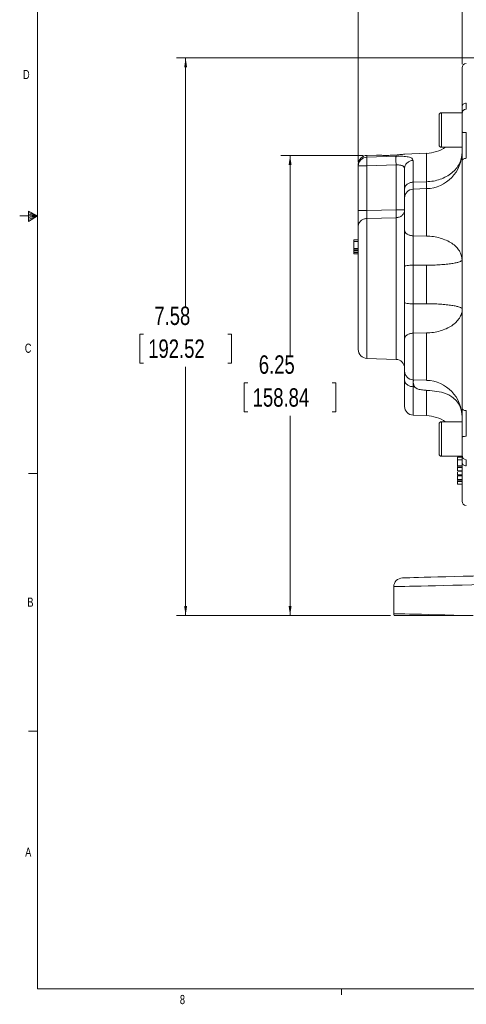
# Model space of a CAD drawing. Header units: inches. Extents: x 0.3 to 33.9, y 0.2 to 21.7.
# Tile 1 of 18: x 0.3 to 6.3, y 0.2 to 13.6. Entities that reach past the tile are written whole.
import ezdxf

# ---------------------------------------------------------------- set-up
doc = ezdxf.new("R2010")
doc.units = ezdxf.units.IN
doc.header["$MEASUREMENT"] = 0
doc.layers.add('SLD-0', color=7, linetype='Continuous', lineweight=15)
doc.styles.add('SLDTEXTSTYLE0', font='TXT', dxfattribs={"width": 0.75})
doc.dimstyles.new('SLDDIMSTYLE0', dxfattribs={"dimtxt": 0.25, "dimasz": 0.13, "dimexe": 0, "dimexo": 0.0625, "dimgap": 0.0625, "dimtad": 0, "dimtih": 1, "dimtoh": 1, "dimrnd": 1e-09, "dimzin": 12, "dimdsep": 46, "dimtxsty": 'SLDTEXTSTYLE0', "dimsah": 1, "dimcen": 0.09, "dimadec": 0, "dimazin": 3, "dimtfac": 1, "dimtofl": 0, "dimtmove": 0, "dimatfit": 3, "dimfxl": 1, "dimfrac": 2, "dimtolj": 1, "dimtzin": 12, "dimarcsym": 0})

# ---------------------------------------------------------------- blocks, each defined once
blk = doc.blocks.new('_D_6')
at = {"layer": 'SLD-0'}
for p, q in [((4.876, 11.643), (4.876, 15.227)), ((6.296, 15.138), (6.245, 15.138)), ((6.245, 15.138), (6.245, 14.742)), ((7.438, 15.138), (7.489, 15.138)), ((7.489, 15.138), (7.489, 14.742)), ((4.876, 15.102), (6.156, 15.102)), ((8.858, 15.102), (7.578, 15.102)), ((6.245, 14.742), (6.296, 14.742)), ((7.489, 14.742), (7.438, 14.742))]:
    blk.add_line(p, q, dxfattribs=at)
for points in [[(4.876, 15.102), (5.006, 15.082), (5.006, 15.122)], [(8.858, 15.102), (8.728, 15.122), (8.728, 15.082)]]:
    blk.add_solid(points, dxfattribs=at)
at = {"layer": 'SLD-0', "char_height": 0.25, "attachment_point": 1, "style": 'SLDTEXTSTYLE0'}
for s, insert in [('3.98', (6.442, 15.511, -0.858)), ('101.16', (6.359, 15.064, -0.858))]:
    blk.add_mtext(s, dxfattribs=dict(at, insert=insert))
blk = doc.blocks.new('_D_7')
at = {"layer": 'SLD-0'}
for p, q in [((6.284, 12.972), (6.284, 14.032)), ((7.092, 13.944), (7.041, 13.944)), ((7.041, 13.944), (7.041, 13.547)), ((8.05, 13.944), (8.101, 13.944)), ((8.101, 13.944), (8.101, 13.547)), ((6.284, 13.907), (6.952, 13.907)), ((8.858, 13.907), (8.19, 13.907)), ((7.041, 13.547), (7.092, 13.547)), ((8.101, 13.547), (8.05, 13.547))]:
    blk.add_line(p, q, dxfattribs=at)
for points in [[(6.284, 13.907), (6.414, 13.887), (6.414, 13.927)], [(8.858, 13.907), (8.728, 13.927), (8.728, 13.887)]]:
    blk.add_solid(points, dxfattribs=at)
at = {"layer": 'SLD-0', "char_height": 0.25, "attachment_point": 1, "style": 'SLDTEXTSTYLE0'}
for s, insert in [('2.57', (7.146, 14.317, -0.858)), ('65.39', (7.155, 13.869, -0.858))]:
    blk.add_mtext(s, dxfattribs=dict(at, insert=insert))
blk = doc.blocks.new('_D_10')
at = {"layer": 'SLD-0'}
for p, q in [((4.942, 11.734), (3.825, 11.734)), ((3.95, 11.734), (3.95, 9.018)), ((3.378, 8.644), (3.327, 8.644)), ((3.327, 8.644), (3.327, 8.248)), ((4.521, 8.644), (4.572, 8.644)), ((4.572, 8.644), (4.572, 8.248)), ((3.327, 8.248), (3.378, 8.248)), ((3.95, 5.481), (3.95, 8.197)), ((4.572, 8.248), (4.521, 8.248)), ((5.311, 5.481), (3.825, 5.481))]:
    blk.add_line(p, q, dxfattribs=at)
for points in [[(3.95, 11.734), (3.93, 11.604), (3.97, 11.604)], [(3.95, 5.481), (3.97, 5.611), (3.93, 5.611)]]:
    blk.add_solid(points, dxfattribs=at)
at = {"layer": 'SLD-0', "char_height": 0.25, "attachment_point": 1, "style": 'SLDTEXTSTYLE0'}
for s, insert in [('6.25', (3.525, 9.017, -0.858)), ('158.84', (3.442, 8.57, -0.858))]:
    blk.add_mtext(s, dxfattribs=dict(at, insert=insert))
blk = doc.blocks.new('_D_11')
at = {"layer": 'SLD-0'}
for p, q in [((8.808, 13.06), (2.407, 13.06)), ((2.532, 13.06), (2.532, 9.681)), ((1.961, 9.307), (1.91, 9.307)), ((1.91, 9.307), (1.91, 8.91)), ((3.104, 9.307), (3.155, 9.307)), ((3.155, 9.307), (3.155, 8.91)), ((1.91, 8.91), (1.961, 8.91)), ((2.532, 5.481), (2.532, 8.86)), ((3.155, 8.91), (3.104, 8.91)), ((5.311, 5.481), (2.407, 5.481))]:
    blk.add_line(p, q, dxfattribs=at)
for points in [[(2.532, 13.06), (2.512, 12.93), (2.552, 12.93)], [(2.532, 5.481), (2.552, 5.611), (2.512, 5.611)]]:
    blk.add_solid(points, dxfattribs=at)
at = {"layer": 'SLD-0', "char_height": 0.25, "attachment_point": 1, "style": 'SLDTEXTSTYLE0'}
for s, insert in [('7.58', (2.107, 9.68, -0.858)), ('192.52', (2.024, 9.233, -0.858))]:
    blk.add_mtext(s, dxfattribs=dict(at, insert=insert))

msp = doc.modelspace()

# ---------------------------------------------------------------- linework, layer by layer
at = {"color": 7, "linetype": 'Continuous', "lineweight": 15}
for p, q in [((6.284, 12.314), (6.004, 12.314)), ((6.284, 12.314), (6.284, 11.845)), ((5.972, 12.282), (5.972, 11.877)), ((6.004, 11.845), (6.284, 11.845)), ((5.123, 11.739), (4.992, 11.734)), ((4.992, 11.711), (5.388, 11.723)), ((5.801, 11.763), (5.505, 11.752)), ((5.62, 11.667), (5.62, 11.37)), ((4.876, 11.614), (4.876, 11.593)), ((4.876, 11.593), (4.992, 11.593)), ((4.876, 10.985), (4.876, 11.593)), ((4.992, 11.593), (5.388, 11.605)), ((4.992, 11.593), (4.992, 10.985)), ((5.388, 11.605), (5.388, 10.994)), ((5.62, 11.37), (5.801, 11.376)), ((5.801, 11.283), (5.62, 11.276)), ((4.992, 10.985), (5.388, 10.994)), ((4.992, 10.878), (5.388, 10.887)), ((4.876, 10.588), (4.816, 10.588)), ((5.62, 10.642), (5.801, 10.639)), ((4.876, 10.566), (4.816, 10.566)), ((4.816, 10.566), (4.816, 10.467)), ((4.816, 10.467), (4.876, 10.467)), ((4.816, 10.453), (4.876, 10.453)), ((4.816, 10.439), (4.876, 10.439)), ((4.816, 10.439), (4.816, 10.415)), ((4.876, 10.415), (4.816, 10.415)), ((4.876, 10.396), (4.816, 10.396)), ((5.801, 10.242), (5.62, 10.243)), ((5.62, 10.243), (5.62, 9.718)), ((5.801, 9.719), (5.801, 10.242)), ((5.62, 9.718), (5.801, 9.719)), ((5.801, 9.322), (5.62, 9.318)), ((4.992, 8.976), (5.388, 8.962)), ((5.62, 8.684), (5.801, 8.678)), ((5.642, 8.59), (5.62, 8.591)), ((5.62, 8.204), (5.801, 8.198)), ((6.284, 8.115), (6.004, 8.115)), ((6.284, 8.115), (6.284, 7.646)), ((6.004, 7.646), (6.284, 7.646)), ((6.284, 7.646), (6.224, 7.646)), ((6.224, 7.646), (6.224, 7.644)), ((6.284, 7.635), (6.224, 7.635)), ((6.286, 7.656), (6.284, 7.662)), ((6.224, 7.61), (6.224, 7.606)), ((6.284, 7.599), (6.224, 7.599)), ((6.284, 7.515), (6.224, 7.515)), ((6.224, 7.512), (6.284, 7.512)), ((6.224, 7.506), (6.224, 7.493)), ((6.284, 7.493), (6.224, 7.493)), ((6.284, 7.447), (6.224, 7.447)), ((6.224, 7.445), (6.284, 7.445)), ((6.284, 7.392), (6.224, 7.392)), ((6.224, 7.391), (6.284, 7.391)), ((6.224, 7.385), (6.224, 7.38)), ((6.284, 7.38), (6.224, 7.38)), ((6.224, 7.328), (6.284, 7.328)), ((6.284, 7.321), (6.224, 7.321)), ((6.284, 7.304), (6.224, 7.304)), ((6.224, 7.265), (6.284, 7.265)), ((5.358, 5.873), (5.358, 5.507))]:
    msp.add_line(p, q, dxfattribs=at)
at = {"color": 8, "linetype": 'Continuous', "lineweight": 15}
for p, q in [((6.004, 12.314), (6.004, 11.845)), ((4.992, 11.734), (4.992, 11.711)), ((5.801, 11.376), (5.801, 11.763)), ((5.62, 11.276), (5.62, 10.642)), ((5.801, 10.639), (5.801, 11.283)), ((4.992, 8.976), (4.992, 10.878)), ((5.388, 8.962), (5.388, 10.887)), ((5.62, 9.318), (5.62, 8.684)), ((5.801, 8.678), (5.801, 9.322)), ((5.62, 8.591), (5.62, 8.204)), ((5.801, 8.198), (5.801, 8.542)), ((6.004, 8.115), (6.004, 7.646))]:
    msp.add_line(p, q, dxfattribs=at)
at = {"color": 7, "linetype": 'Continuous', "lineweight": 15, "flags": 128}
for points in [[(7.306, 6.041), (7.153, 6.037), (7.002, 6.033), (6.854, 6.03), (6.708, 6.026), (6.567, 6.022), (6.431, 6.018), (6.301, 6.015), (6.178, 6.012), (6.063, 6.009), (5.956, 6.006), (5.859, 6.003), (5.771, 6.001), (5.694, 5.999), (5.628, 5.997), (5.574, 5.996), (5.531, 5.995), (5.5, 5.994), (5.481, 5.994), (5.475, 5.993)], [(5.358, 5.873), (5.364, 5.874), (5.382, 5.874), (5.412, 5.875), (5.453, 5.876), (5.506, 5.877), (5.569, 5.879), (5.643, 5.88), (5.728, 5.883), (5.822, 5.885), (5.926, 5.887), (6.038, 5.89), (6.157, 5.893), (6.284, 5.896), (6.418, 5.9), (6.557, 5.903), (6.701, 5.907), (6.848, 5.91), (6.999, 5.914), (7.152, 5.918), (7.306, 5.921)], [(6.435, 5.481), (6.3, 5.484), (6.171, 5.487), (6.049, 5.49), (5.935, 5.493), (5.83, 5.496), (5.734, 5.498), (5.648, 5.5), (5.573, 5.502), (5.508, 5.504), (5.455, 5.505), (5.413, 5.506), (5.383, 5.507), (5.364, 5.507), (5.358, 5.507)]]:
    msp.add_lwpolyline(points, dxfattribs=at)
at = {"color": 7, "linetype": 'Continuous', "lineweight": 15}
for centre, radius, start, end in [((6.344, 12.922), 0.06, 92, 180), ((6.004, 12.282), 0.032, 90, 180), ((6.344, 12.302), 0.06, 92, 180), ((5.784, 12.262), 0.5, 272, 303.4647), ((5.784, 11.782), 0.5, 272, 0), ((6.004, 11.877), 0.032, 180, 270), ((4.996, 11.614), 0.12, 92, 180), ((4.995, 11.592), 0.119, 91.6062, 179.6359), ((5.624, 11.156), 0.12, 92, 180), ((4.996, 9.096), 0.12, 180, 268), ((5.384, 8.843), 0.12, 0, 88), ((5.624, 8.804), 0.12, 180, 268), ((5.784, 8.178), 0.5, 0, 88), ((5.624, 8.324), 0.12, 180, 268), ((5.784, 7.698), 0.5, 56.5353, 88), ((6.004, 8.083), 0.032, 90, 180), ((6.004, 7.678), 0.032, 180, 270), ((6.344, 7.659), 0.06, 180, 268), ((6.344, 7.038), 0.06, 180, 268), ((5.478, 5.873), 0.12, 91.5, 180), ((5.478, 5.507), 0.12, 180, 192.7574)]:
    msp.add_arc(centre, radius, start, end, dxfattribs=at)
for points, knots in [([(6.284, 12.396), (6.284, 12.448), (6.284, 12.553), (6.284, 12.681), (6.284, 12.787), (6.284, 12.864), (6.284, 12.913), (6.284, 12.919), (6.284, 12.922)], [0, 0, 0, 0, 0.159873, 0.322664, 0.488197, 0.657718, 0.828396, 1, 1, 1, 1]), ([(6.284, 12.396), (6.285, 12.402), (6.286, 12.415), (6.3, 12.431), (6.319, 12.442), (6.334, 12.444), (6.342, 12.445)], [0, 0, 0, 0, 0.25, 0.5, 0.749998, 1, 1, 1, 1]), ([(6.284, 12.312), (6.284, 12.322), (6.284, 12.341), (6.284, 12.377), (6.284, 12.396)], [0, 0, 0, 0, 0.493341, 1, 1, 1, 1]), ([(6.284, 12.051), (6.284, 12.068), (6.284, 12.102), (6.284, 12.152), (6.284, 12.198), (6.284, 12.238), (6.284, 12.27), (6.284, 12.291), (6.284, 12.302), (6.284, 12.301), (6.284, 12.3)], [0, 0, 0, 0, 0.132662, 0.26886, 0.405058, 0.53772, 0.670382, 0.80658, 0.942778, 1, 1, 1, 1]), ([(6.284, 12.051), (6.285, 12.05), (6.286, 12.048), (6.3, 12.046), (6.319, 12.044), (6.334, 12.044), (6.342, 12.044)], [0, 0, 0, 0, 0.249999, 0.499999, 0.749998, 1, 1, 1, 1]), ([(6.284, 11.66), (6.284, 11.69), (6.284, 11.748), (6.284, 11.846), (6.284, 11.949), (6.284, 12.017), (6.284, 12.051)], [0, 0, 0, 0, 0.250001, 0.499962, 0.749995, 1, 1, 1, 1]), ([(6.342, 11.695), (6.342, 11.704), (6.342, 11.727), (6.342, 11.761), (6.342, 11.802), (6.342, 11.845), (6.342, 11.9), (6.342, 11.966), (6.342, 12.016), (6.342, 12.044)], [0, 0, 0, 0, 0.093134, 0.221777, 0.318053, 0.456595, 0.594338, 0.772833, 1, 1, 1, 1]), ([(4.992, 11.711), (4.991, 11.709), (4.991, 11.705), (4.99, 11.692), (4.99, 11.67), (4.99, 11.635), (4.991, 11.607), (4.992, 11.593)], [0, 0, 0, 0, 0.162091, 0.299678, 0.500679, 0.758229, 1, 1, 1, 1]), ([(5.428, 11.743), (5.411, 11.741), (5.373, 11.738), (5.307, 11.735), (5.238, 11.734), (5.178, 11.736), (5.138, 11.738), (5.12, 11.739), (5.122, 11.739), (5.123, 11.739)], [0, 0, 0, 0, 0.13768, 0.302771, 0.47042, 0.636329, 0.796692, 0.949168, 1, 1, 1, 1]), ([(5.388, 11.723), (5.388, 11.719), (5.387, 11.711), (5.387, 11.683), (5.387, 11.647), (5.388, 11.619), (5.388, 11.605)], [0, 0, 0, 0, 0.250114, 0.5, 0.749886, 1, 1, 1, 1]), ([(5.388, 11.723), (5.404, 11.723), (5.435, 11.724), (5.479, 11.722), (5.52, 11.719), (5.567, 11.712), (5.61, 11.696), (5.616, 11.677), (5.62, 11.667)], [0, 0, 0, 0, 0.120862, 0.242382, 0.365038, 0.48991, 0.743079, 1, 1, 1, 1]), ([(5.505, 11.752), (5.505, 11.752), (5.509, 11.753), (5.493, 11.75), (5.463, 11.746), (5.437, 11.744), (5.428, 11.743)], [0, 0, 0, 0, 0.084586, 0.441347, 0.798912, 1, 1, 1, 1]), ([(5.504, 11.553), (5.505, 11.568), (5.509, 11.597), (5.536, 11.634), (5.574, 11.661), (5.604, 11.665), (5.62, 11.667)], [0, 0, 0, 0, 0.25, 0.5, 0.75, 1, 1, 1, 1]), ([(6.284, 11.768), (6.282, 11.743), (6.278, 11.693), (6.25, 11.62), (6.206, 11.553), (6.146, 11.494), (6.072, 11.445), (5.988, 11.408), (5.897, 11.383), (5.833, 11.379), (5.801, 11.376)], [0, 0, 0, 0, 0.125, 0.25, 0.375, 0.5, 0.625, 0.75, 0.875, 1, 1, 1, 1]), ([(6.284, 11.66), (6.285, 11.665), (6.286, 11.673), (6.3, 11.685), (6.319, 11.693), (6.334, 11.694), (6.342, 11.695)], [0, 0, 0, 0, 0.249999, 0.499999, 0.749999, 1, 1, 1, 1]), ([(6.284, 8.3), (6.284, 8.38), (6.284, 8.541), (6.284, 8.803), (6.284, 9.081), (6.284, 9.372), (6.284, 9.674), (6.284, 9.98), (6.284, 10.287), (6.284, 10.588), (6.284, 10.88), (6.284, 11.158), (6.284, 11.42), (6.284, 11.581), (6.284, 11.66)], [0, 0, 0, 0, 0.079937, 0.161332, 0.244098, 0.328859, 0.414198, 0.5, 0.585797, 0.671136, 0.755901, 0.838663, 0.920061, 1, 1, 1, 1]), ([(5.388, 11.605), (5.396, 11.605), (5.412, 11.606), (5.435, 11.604), (5.455, 11.601), (5.472, 11.596), (5.486, 11.589), (5.5, 11.576), (5.502, 11.562), (5.504, 11.553)], [0, 0, 0, 0, 0.126138, 0.24819, 0.366907, 0.4831, 0.607894, 0.735385, 1, 1, 1, 1]), ([(5.504, 11.553), (5.504, 11.531), (5.504, 11.486), (5.504, 11.392), (5.504, 11.315), (5.504, 11.276)], [0, 0, 0, 0, 0.33326, 0.666756, 1, 1, 1, 1]), ([(5.801, 11.376), (5.802, 11.356), (5.803, 11.315), (5.803, 11.294), (5.803, 11.284)], [0, 0, 0, 0, 0.503977, 1, 1, 1, 1]), ([(5.504, 11.276), (5.505, 11.288), (5.509, 11.312), (5.536, 11.343), (5.574, 11.365), (5.604, 11.368), (5.62, 11.37)], [0, 0, 0, 0, 0.25, 0.5, 0.75, 1, 1, 1, 1]), ([(5.504, 11.166), (5.504, 11.177), (5.504, 11.202), (5.504, 11.25), (5.504, 11.276)], [0, 0, 0, 0, 0.466149, 1, 1, 1, 1]), ([(5.504, 11.154), (5.504, 11.154), (5.504, 11.157), (5.504, 11.135), (5.504, 11.09), (5.504, 11.026), (5.504, 10.95), (5.504, 10.868), (5.504, 10.786), (5.504, 10.742), (5.504, 10.72)], [0, 0, 0, 0, 0.050521, 0.188956, 0.327391, 0.459304, 0.591217, 0.729652, 0.868087, 1, 1, 1, 1]), ([(4.876, 10.985), (4.877, 10.985), (4.881, 10.985), (4.908, 10.985), (4.946, 10.985), (4.976, 10.985), (4.992, 10.985)], [0, 0, 0, 0, 0.25, 0.5, 0.750001, 1, 1, 1, 1]), ([(4.876, 10.771), (4.876, 10.782), (4.876, 10.805), (4.876, 10.858), (4.876, 10.919), (4.876, 10.963), (4.876, 10.985)], [0, 0, 0, 0, 0.250351, 0.500132, 0.750013, 1, 1, 1, 1]), ([(4.992, 10.985), (4.991, 10.973), (4.991, 10.948), (4.991, 10.918), (4.991, 10.893), (4.991, 10.883), (4.992, 10.878)], [0, 0, 0, 0, 0.266777, 0.559333, 0.763657, 1, 1, 1, 1]), ([(5.388, 10.887), (5.403, 10.889), (5.434, 10.893), (5.472, 10.918), (5.499, 10.952), (5.502, 10.98), (5.504, 10.994)], [0, 0, 0, 0, 0.2499999, 0.5000003, 0.7500001, 1, 1, 1, 1]), ([(5.388, 10.994), (5.403, 10.994), (5.434, 10.994), (5.472, 10.994), (5.499, 10.994), (5.502, 10.994), (5.504, 10.994)], [0, 0, 0, 0, 0.25, 0.5, 0.75, 1, 1, 1, 1]), ([(5.388, 10.994), (5.388, 10.983), (5.389, 10.961), (5.389, 10.93), (5.389, 10.904), (5.388, 10.893), (5.388, 10.887)], [0, 0, 0, 0, 0.250045, 0.5, 0.749955, 1, 1, 1, 1]), ([(4.876, 10.771), (4.877, 10.784), (4.881, 10.812), (4.908, 10.847), (4.946, 10.872), (4.976, 10.876), (4.992, 10.878)], [0, 0, 0, 0, 0.25, 0.5, 0.750001, 1, 1, 1, 1]), ([(4.876, 9.096), (4.876, 9.098), (4.876, 9.103), (4.876, 9.139), (4.876, 9.199), (4.876, 9.283), (4.876, 9.388), (4.876, 9.509), (4.876, 9.64), (4.876, 9.776), (4.876, 9.917), (4.876, 10.064), (4.876, 10.212), (4.876, 10.356), (4.876, 10.489), (4.876, 10.604), (4.876, 10.701), (4.876, 10.748), (4.876, 10.771)], [0, 0, 0, 0, 0.059425, 0.12141, 0.185227, 0.25, 0.314773, 0.37859, 0.440575, 0.5, 0.559425, 0.62141, 0.685227, 0.75, 0.814773, 0.87859, 0.940575, 1, 1, 1, 1]), ([(5.504, 10.72), (5.505, 10.71), (5.509, 10.69), (5.536, 10.665), (5.574, 10.647), (5.604, 10.644), (5.62, 10.642)], [0, 0, 0, 0, 0.25, 0.5, 0.75, 1, 1, 1, 1]), ([(5.504, 10.225), (5.504, 10.27), (5.504, 10.358), (5.504, 10.49), (5.504, 10.614), (5.504, 10.685), (5.504, 10.72)], [0, 0, 0, 0, 0.250628, 0.501002, 0.750578, 1, 1, 1, 1]), ([(4.816, 10.588), (4.816, 10.588), (4.816, 10.588), (4.816, 10.585), (4.816, 10.581), (4.816, 10.574), (4.816, 10.569), (4.816, 10.566)], [0, 0, 0, 0, 0.223084, 0.378096, 0.533766, 0.720443, 1, 1, 1, 1]), ([(5.62, 10.642), (5.619, 10.605), (5.619, 10.542), (5.619, 10.436), (5.619, 10.34), (5.619, 10.275), (5.62, 10.243)], [0, 0, 0, 0, 0.322184, 0.542345, 0.777641, 1, 1, 1, 1]), ([(6.284, 10.315), (6.282, 10.336), (6.278, 10.377), (6.25, 10.437), (6.206, 10.493), (6.146, 10.542), (6.072, 10.582), (5.988, 10.613), (5.897, 10.633), (5.833, 10.637), (5.801, 10.639)], [0, 0, 0, 0, 0.125, 0.25, 0.375, 0.5, 0.625, 0.75, 0.875, 1, 1, 1, 1]), ([(4.816, 10.453), (4.816, 10.454), (4.816, 10.456), (4.816, 10.46), (4.816, 10.464), (4.816, 10.467), (4.816, 10.467), (4.816, 10.467)], [0, 0, 0, 0, 0.122712, 0.245202, 0.422711, 0.701515, 1, 1, 1, 1]), ([(4.816, 10.453), (4.816, 10.452), (4.816, 10.449), (4.816, 10.446), (4.816, 10.442), (4.816, 10.439), (4.816, 10.439), (4.816, 10.439)], [0, 0, 0, 0, 0.122267, 0.275233, 0.499971, 0.800379, 1, 1, 1, 1]), ([(4.816, 10.415), (4.816, 10.413), (4.816, 10.408), (4.816, 10.402), (4.816, 10.398), (4.816, 10.396), (4.816, 10.396), (4.816, 10.396)], [0, 0, 0, 0, 0.219538, 0.497685, 0.778259, 0.919006, 1, 1, 1, 1]), ([(5.801, 10.242), (5.833, 10.242), (5.897, 10.243), (5.988, 10.248), (6.072, 10.254), (6.146, 10.264), (6.206, 10.275), (6.25, 10.287), (6.278, 10.301), (6.282, 10.31), (6.284, 10.315)], [0, 0, 0, 0, 0.1249999, 0.2499998, 0.3750001, 0.5, 0.6249999, 0.7499999, 0.875, 1, 1, 1, 1]), ([(5.62, 10.243), (5.604, 10.243), (5.574, 10.242), (5.536, 10.238), (5.509, 10.232), (5.505, 10.228), (5.504, 10.225)], [0, 0, 0, 0, 0.25, 0.5, 0.75, 1, 1, 1, 1]), ([(5.504, 10.225), (5.504, 10.144), (5.504, 9.98), (5.504, 9.817), (5.504, 9.735)], [0, 0, 0, 0, 0.5, 1, 1, 1, 1]), ([(5.504, 9.24), (5.504, 9.276), (5.504, 9.347), (5.504, 9.472), (5.504, 9.603), (5.504, 9.691), (5.504, 9.735)], [0, 0, 0, 0, 0.250628, 0.501002, 0.750578, 1, 1, 1, 1]), ([(5.504, 9.735), (5.505, 9.733), (5.509, 9.729), (5.536, 9.723), (5.574, 9.719), (5.604, 9.718), (5.62, 9.718)], [0, 0, 0, 0, 0.25, 0.5, 0.75, 1, 1, 1, 1]), ([(5.62, 9.718), (5.619, 9.672), (5.619, 9.594), (5.619, 9.485), (5.619, 9.396), (5.619, 9.344), (5.62, 9.318)], [0, 0, 0, 0, 0.322184, 0.542345, 0.777641, 1, 1, 1, 1]), ([(6.275, 9.659), (6.275, 9.659), (6.272, 9.664), (6.249, 9.673), (6.206, 9.686), (6.146, 9.697), (6.072, 9.706), (5.988, 9.713), (5.897, 9.718), (5.833, 9.719), (5.801, 9.719)], [0, 0, 0, 0, 0.005782, 0.147813, 0.289845, 0.431876, 0.573907, 0.715938, 0.857969, 1, 1, 1, 1]), ([(5.801, 9.322), (5.833, 9.324), (5.897, 9.327), (5.988, 9.348), (6.072, 9.378), (6.146, 9.419), (6.206, 9.468), (6.249, 9.524), (6.273, 9.567), (6.276, 9.592), (6.276, 9.596)], [0, 0, 0, 0, 0.13899, 0.27798, 0.41697, 0.55596, 0.69495, 0.83394, 0.97293, 1, 1, 1, 1]), ([(5.62, 9.318), (5.604, 9.317), (5.574, 9.314), (5.536, 9.296), (5.509, 9.27), (5.505, 9.25), (5.504, 9.24)], [0, 0, 0, 0, 0.25, 0.5, 0.75, 1, 1, 1, 1]), ([(5.504, 9.24), (5.504, 9.219), (5.504, 9.174), (5.504, 9.093), (5.504, 9.01), (5.504, 8.934), (5.504, 8.87), (5.504, 8.825), (5.504, 8.804), (5.504, 8.806), (5.504, 8.807)], [0, 0, 0, 0, 0.131913, 0.270348, 0.408783, 0.540696, 0.672609, 0.811044, 0.949479, 1, 1, 1, 1]), ([(5.504, 8.685), (5.504, 8.711), (5.504, 8.759), (5.504, 8.784), (5.504, 8.795)], [0, 0, 0, 0, 0.535899, 1, 1, 1, 1]), ([(5.508, 8.775), (5.508, 8.775), (5.506, 8.776), (5.505, 8.764), (5.504, 8.743), (5.504, 8.726), (5.504, 8.721)], [0, 0, 0, 0, 0.054504, 0.513774, 0.85208, 1, 1, 1, 1]), ([(5.62, 8.591), (5.604, 8.593), (5.574, 8.596), (5.536, 8.618), (5.509, 8.648), (5.505, 8.673), (5.504, 8.685)], [0, 0, 0, 0, 0.25, 0.5, 0.75, 1, 1, 1, 1]), ([(5.504, 8.685), (5.504, 8.649), (5.504, 8.578), (5.504, 8.491), (5.504, 8.418), (5.504, 8.365), (5.504, 8.331), (5.504, 8.326), (5.504, 8.324)], [0, 0, 0, 0, 0.1583568, 0.3202623, 0.485487, 0.6556623, 0.8272624, 1, 1, 1, 1]), ([(5.619, 8.684), (5.619, 8.683), (5.619, 8.676), (5.619, 8.646), (5.619, 8.609), (5.62, 8.591)], [0, 0, 0, 0, 0.100522, 0.562975, 1, 1, 1, 1]), ([(5.626, 8.684), (5.626, 8.684), (5.626, 8.68), (5.624, 8.671), (5.622, 8.659), (5.622, 8.64), (5.625, 8.622), (5.631, 8.605), (5.643, 8.585), (5.672, 8.563), (5.72, 8.55), (5.781, 8.544), (5.867, 8.538), (5.973, 8.527), (6.075, 8.496), (6.153, 8.452), (6.201, 8.409), (6.237, 8.362), (6.261, 8.315), (6.278, 8.267), (6.28, 8.233), (6.28, 8.22)], [0, 0, 0, 0, 0.005791, 0.040041, 0.07763, 0.11046, 0.125702, 0.140539, 0.168536, 0.194779, 0.250575, 0.313561, 0.380065, 0.510701, 0.630766, 0.699071, 0.782977, 0.832589, 0.889352, 0.956471, 1, 1, 1, 1]), ([(6.284, 8.3), (6.285, 8.296), (6.286, 8.287), (6.3, 8.276), (6.319, 8.268), (6.334, 8.267), (6.342, 8.266)], [0, 0, 0, 0, 0.25, 0.499999, 0.749998, 1, 1, 1, 1]), ([(6.284, 7.909), (6.284, 7.944), (6.284, 8.012), (6.284, 8.114), (6.284, 8.213), (6.284, 8.271), (6.284, 8.3)], [0, 0, 0, 0, 0.250001, 0.499962, 0.749995, 1, 1, 1, 1]), ([(6.342, 7.917), (6.342, 7.928), (6.342, 7.955), (6.342, 7.994), (6.342, 8.039), (6.342, 8.084), (6.342, 8.138), (6.342, 8.201), (6.342, 8.243), (6.342, 8.266)], [0, 0, 0, 0, 0.093134, 0.221777, 0.318054, 0.456595, 0.594338, 0.772833, 1, 1, 1, 1]), ([(5.972, 8.083), (5.972, 8.081), (5.972, 8.077), (5.972, 8.051), (5.972, 8.025), (5.972, 7.993), (5.972, 7.946), (5.972, 7.881), (5.972, 7.816), (5.972, 7.769), (5.972, 7.737), (5.972, 7.711), (5.972, 7.685), (5.972, 7.681), (5.972, 7.678)], [0, 0, 0, 0, 0.119728, 0.18418, 0.25, 0.31582, 0.380271, 0.5, 0.619729, 0.68418, 0.75, 0.81582, 0.880272, 1, 1, 1, 1]), ([(6.284, 7.909), (6.285, 7.91), (6.286, 7.912), (6.3, 7.915), (6.319, 7.917), (6.334, 7.917), (6.342, 7.917)], [0, 0, 0, 0, 0.249999, 0.499999, 0.749999, 1, 1, 1, 1]), ([(6.284, 7.66), (6.284, 7.66), (6.284, 7.659), (6.284, 7.669), (6.284, 7.691), (6.284, 7.723), (6.284, 7.762), (6.284, 7.809), (6.284, 7.859), (6.284, 7.893), (6.284, 7.909)], [0, 0, 0, 0, 0.057222, 0.19342, 0.329618, 0.46228, 0.594942, 0.73114, 0.867338, 1, 1, 1, 1]), ([(6.224, 7.634), (6.224, 7.634), (6.224, 7.634), (6.224, 7.624), (6.224, 7.612), (6.224, 7.601), (6.224, 7.599)], [0, 0, 0, 0, 0.17022, 0.520062, 0.873244, 1, 1, 1, 1]), ([(6.284, 7.565), (6.284, 7.583), (6.284, 7.62), (6.284, 7.639), (6.284, 7.649)], [0, 0, 0, 0, 0.503319, 1, 1, 1, 1]), ([(6.224, 7.599), (6.224, 7.594), (6.224, 7.583), (6.224, 7.561), (6.224, 7.539), (6.224, 7.522), (6.224, 7.517), (6.224, 7.515)], [0, 0, 0, 0, 0.136117, 0.367253, 0.679817, 0.866893, 1, 1, 1, 1]), ([(6.224, 7.503), (6.224, 7.501), (6.224, 7.496), (6.224, 7.484), (6.224, 7.473), (6.224, 7.468), (6.224, 7.467)], [0, 0, 0, 0, 0.267908, 0.721068, 0.941076, 1, 1, 1, 1]), ([(6.224, 7.493), (6.224, 7.489), (6.224, 7.476), (6.224, 7.461), (6.224, 7.45), (6.224, 7.447), (6.224, 7.447)], [0, 0, 0, 0, 0.209253, 0.6495703, 0.9233871, 1, 1, 1, 1]), ([(6.284, 7.565), (6.285, 7.559), (6.286, 7.546), (6.3, 7.53), (6.319, 7.519), (6.334, 7.517), (6.342, 7.516)], [0, 0, 0, 0, 0.25, 0.499999, 0.749998, 1, 1, 1, 1]), ([(6.284, 7.038), (6.284, 7.041), (6.284, 7.048), (6.284, 7.097), (6.284, 7.174), (6.284, 7.279), (6.284, 7.408), (6.284, 7.513), (6.284, 7.565)], [0, 0, 0, 0, 0.1715935, 0.3422715, 0.511803, 0.6773255, 0.840122, 1, 1, 1, 1]), ([(6.224, 7.467), (6.224, 7.464), (6.224, 7.46), (6.224, 7.457), (6.224, 7.456)], [0, 0, 0, 0, 0.869272, 1, 1, 1, 1]), ([(6.224, 7.432), (6.224, 7.426), (6.224, 7.413), (6.224, 7.399), (6.224, 7.393), (6.224, 7.392)], [0, 0, 0, 0, 0.311758, 0.768383, 1, 1, 1, 1]), ([(6.224, 7.403), (6.224, 7.403), (6.224, 7.402), (6.224, 7.399), (6.224, 7.397)], [0, 0, 0, 0, 0.0943509, 1, 1, 1, 1]), ([(6.224, 7.375), (6.224, 7.376), (6.224, 7.378), (6.224, 7.382), (6.224, 7.384), (6.224, 7.385), (6.224, 7.385)], [0, 0, 0, 0, 0.167289, 0.402583, 0.784136, 1, 1, 1, 1]), ([(6.224, 7.38), (6.224, 7.377), (6.224, 7.366), (6.224, 7.351), (6.224, 7.338), (6.224, 7.332), (6.224, 7.329), (6.224, 7.328), (6.224, 7.328)], [0, 0, 0, 0, 0.1782282, 0.5562897, 0.767498, 0.8741667, 0.96252, 1, 1, 1, 1]), ([(6.224, 7.336), (6.224, 7.336), (6.224, 7.334), (6.224, 7.332), (6.224, 7.33)], [0, 0, 0, 0, 0.0581, 1, 1, 1, 1]), ([(6.224, 7.328), (6.224, 7.327), (6.224, 7.327), (6.224, 7.328), (6.224, 7.328)], [0, 0, 0, 0, 0.954656, 1, 1, 1, 1]), ([(6.224, 7.325), (6.224, 7.324), (6.224, 7.323), (6.224, 7.321), (6.224, 7.321), (6.224, 7.321)], [0, 0, 0, 0, 0.3348924, 0.7570635, 1, 1, 1, 1]), ([(6.224, 7.314), (6.224, 7.311), (6.224, 7.306), (6.224, 7.305), (6.224, 7.304)], [0, 0, 0, 0, 0.487698, 1, 1, 1, 1]), ([(6.224, 7.311), (6.224, 7.308), (6.224, 7.297), (6.224, 7.283), (6.224, 7.273), (6.224, 7.268), (6.224, 7.265), (6.224, 7.265), (6.224, 7.265)], [0, 0, 0, 0, 0.1782261, 0.556291, 0.7674943, 0.8741666, 0.9625199, 1, 1, 1, 1]), ([(6.435, 5.481), (6.365, 5.481), (6.23, 5.481), (6.049, 5.481), (5.888, 5.481), (5.745, 5.481), (5.623, 5.481), (5.523, 5.481), (5.437, 5.481), (5.374, 5.481), (5.366, 5.481), (5.361, 5.481)], [0, 0, 0, 0, 0.110367, 0.212962, 0.315885, 0.418482, 0.52113, 0.624104, 0.726755, 0.863377, 1, 1, 1, 1])]:
    msp.add_open_spline(points, degree=3, knots=knots, dxfattribs=at)
at = {"color": 8, "linetype": 'Continuous', "lineweight": 15}
for points, knots in [([(6.342, 12.362), (6.342, 12.363), (6.342, 12.367), (6.342, 12.38), (6.342, 12.403), (6.342, 12.43), (6.342, 12.445)], [0, 0, 0, 0, 0.113062, 0.337884, 0.629221, 1, 1, 1, 1]), ([(5.62, 11.37), (5.619, 11.343), (5.619, 11.302), (5.619, 11.283), (5.619, 11.276)], [0, 0, 0, 0, 0.635138, 1, 1, 1, 1]), ([(6.342, 7.516), (6.342, 7.531), (6.342, 7.558), (6.342, 7.58), (6.342, 7.594), (6.342, 7.598), (6.342, 7.599)], [0, 0, 0, 0, 0.370779, 0.662116, 0.886937, 1, 1, 1, 1])]:
    msp.add_open_spline(points, degree=3, knots=knots, dxfattribs=at)
at = {"layer": 'SLD-0'}
for p, q in [((0.523, 21.411), (0.523, 0.411)), ((0.399, 10.976), (0.399, 10.837)), ((0.523, 10.911), (0.399, 10.976)), ((0.523, 10.911), (0.28, 10.911)), ((0.399, 10.958), (0.523, 10.911)), ((0.399, 10.934), (0.523, 10.911)), ((0.399, 10.837), (0.523, 10.911)), ((0.399, 10.865), (0.523, 10.911)), ((0.399, 10.891), (0.523, 10.911)), ((0.523, 7.411), (0.398, 7.411)), ((0.523, 3.911), (0.398, 3.911)), ((33.523, 0.411), (0.523, 0.411)), ((4.648, 0.411), (4.648, 0.326))]:
    msp.add_line(p, q, dxfattribs=at)

# ---------------------------------------------------------------- texts
at = {"color": 7, "linetype": 'Continuous', "lineweight": 0, "char_height": 0.125, "attachment_point": 1, "style": 'SLDTEXTSTYLE0'}
for s, insert in [('D', (0.324, 12.896)), ('C', (0.349, 9.177)), ('B', (0.383, 5.726)), ('A', (0.354, 2.329)), ('8', (2.454, 0.326))]:
    msp.add_mtext(s, dxfattribs=dict(at, insert=insert))

# ---------------------------------------------------------------- dimensions: what is measured, and where the dimension line sits
at = {"layer": 'SLD-0'}
for base, p2, picture, middle in [((4.876, 15.102), (4.876, 11.593), '_D_6', (6.867, 15.102)), ((6.284, 13.907), (6.284, 12.922), '_D_7', (7.571, 13.907))]:
    dim = msp.add_linear_dim(base=base, p1=(8.858, 16.264), p2=p2, dimstyle='SLDDIMSTYLE0', dxfattribs=at)
    dim.commit()
    dim.dimension.update_dxf_attribs({"geometry": picture, "text_midpoint": middle, "dimtype": 160})
for base, p1, p2, picture, middle in [((2.532, 13.06), (5.361, 5.481), (8.858, 13.06), '_D_11', (2.532, 9.271)), ((3.95, 5.481), (4.992, 11.734), (5.361, 5.481), '_D_10', (3.95, 8.608))]:
    dim = msp.add_linear_dim(base=base, p1=p1, p2=p2, angle=90, dimstyle='SLDDIMSTYLE0', dxfattribs=at)
    dim.commit()
    dim.dimension.update_dxf_attribs({"geometry": picture, "text_midpoint": middle, "dimtype": 160})

doc.saveas('drawing.dxf')
